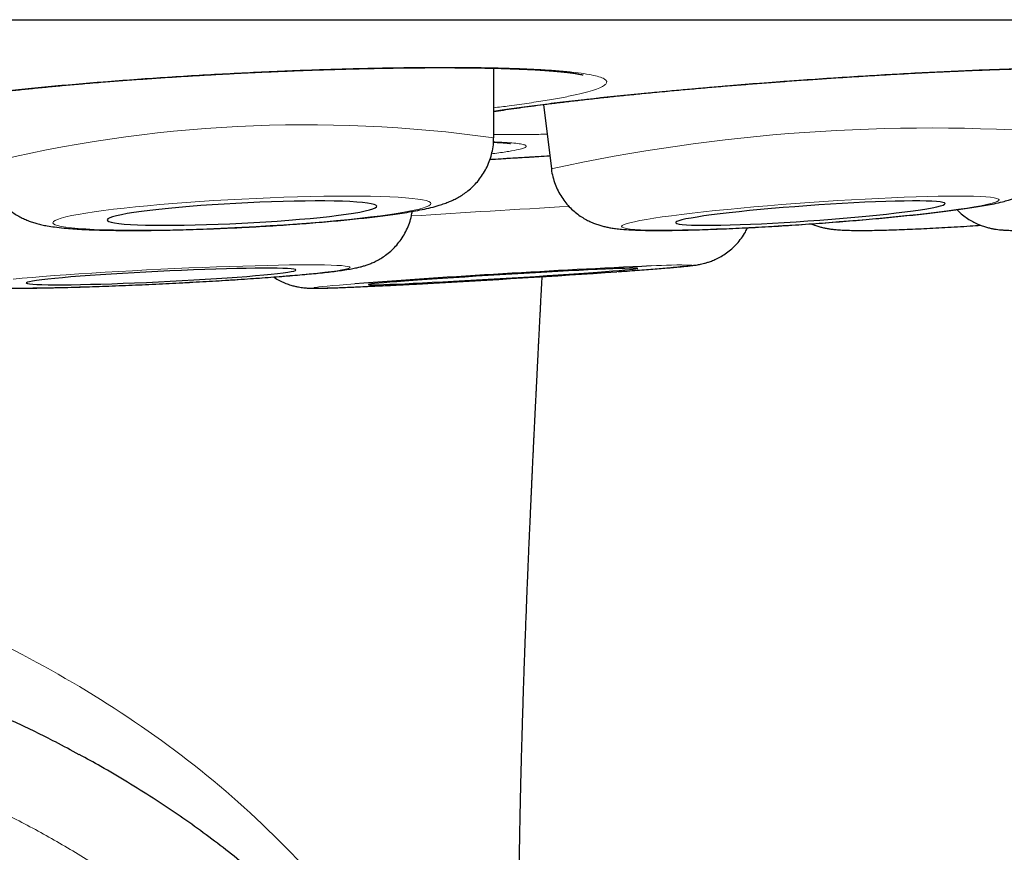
# Model space of a CAD drawing. Header units: millimetres. Extents: x 8 to 960, y 12 to 931.
# Tile 48 of 175: x 568.29 to 572.75, y 445.08 to 448.86. Entities that reach past the tile are written whole.
import ezdxf

# ---------------------------------------------------------------- set-up
doc = ezdxf.new("R2010")
doc.units = ezdxf.units.MM

msp = doc.modelspace()

# ---------------------------------------------------------------- linework, layer by layer
at = {"color": 7, "linetype": 'Continuous', "lineweight": 30}
for p, q in [((545.9754, 448.8604), (579.3103, 448.8604)), ((570.4368, 448.3242), (570.4373, 448.6401)), ((570.6624, 448.4754), (570.6985, 448.1836))]:
    msp.add_line(p, q, dxfattribs=at)
at = {"color": 8, "linetype": 'Continuous', "lineweight": 0, "flags": 128}
for points in [[(569.2941, 447.9183), (569.3582, 447.9218), (569.422, 447.9255), (569.485, 447.9296), (569.547, 447.934), (569.6076, 447.9387), (569.6664, 447.9436), (569.7231, 447.9487), (569.7774, 447.954), (569.829, 447.9594), (569.8776, 447.965), (569.923, 447.9707), (569.9648, 447.9765), (570.0029, 447.9822), (570.0371, 447.988), (570.0671, 447.9938), (570.0927, 447.9995), (570.1139, 448.0051), (570.1305, 448.0105), (570.1424, 448.0158), (570.1496, 448.021), (570.152, 448.0259), (570.1496, 448.0305), (570.1424, 448.0349), (570.1305, 448.039), (570.1139, 448.0428), (570.0927, 448.0463), (570.0671, 448.0493), (570.0371, 448.0521), (570.0029, 448.0544), (569.9648, 448.0563), (569.923, 448.0578), (569.8776, 448.0589), (569.829, 448.0596), (569.7774, 448.0598), (569.7231, 448.0596), (569.6664, 448.0589), (569.6076, 448.0579), (569.547, 448.0564), (569.485, 448.0545), (569.422, 448.0522), (569.3582, 448.0495), (569.2941, 448.0464), (569.23, 448.043), (569.1663, 448.0392), (569.1032, 448.0351), (569.0413, 448.0308), (568.9807, 448.0261), (568.9219, 448.0212), (568.8652, 448.0161), (568.8109, 448.0108), (568.7593, 448.0053), (568.7106, 447.9997), (568.6653, 447.9941), (568.6234, 447.9883), (568.5853, 447.9825), (568.5512, 447.9767), (568.5212, 447.971), (568.4956, 447.9653), (568.4744, 447.9597), (568.4578, 447.9542), (568.4458, 447.9489), (568.4387, 447.9438), (568.4363, 447.9389), (568.4387, 447.9342), (568.4458, 447.9298), (568.4578, 447.9257), (568.4744, 447.922), (568.4956, 447.9185), (568.5212, 447.9154), (568.5512, 447.9127), (568.5853, 447.9104), (568.6234, 447.9085), (568.6653, 447.907), (568.7106, 447.9059), (568.7593, 447.9052), (568.8109, 447.905), (568.8652, 447.9052), (568.9219, 447.9058), (568.9807, 447.9069), (569.0413, 447.9084), (569.1032, 447.9103), (569.1663, 447.9126), (569.23, 447.9153), (569.2941, 447.9183)], [(572.731, 448.043), (572.7283, 448.0464), (572.7209, 448.0495), (572.7088, 448.0522), (572.6919, 448.0545), (572.6705, 448.0564), (572.6447, 448.0579), (572.6145, 448.0589), (572.5802, 448.0596), (572.5419, 448.0598), (572.4999, 448.0596), (572.4545, 448.0589), (572.4057, 448.0578), (572.354, 448.0563), (572.2996, 448.0544), (572.2429, 448.0521), (572.184, 448.0493), (572.1235, 448.0462), (572.0615, 448.0428), (571.9985, 448.039), (571.9348, 448.0349), (571.8707, 448.0305), (571.8067, 448.0259), (571.7431, 448.021), (571.6802, 448.0158), (571.6183, 448.0105), (571.5579, 448.0051), (571.4993, 447.9995), (571.4428, 447.9938), (571.3887, 447.988), (571.3373, 447.9822), (571.2889, 447.9764), (571.2437, 447.9707), (571.2021, 447.965), (571.1643, 447.9594), (571.1304, 447.954), (571.1007, 447.9487), (571.0753, 447.9435), (571.0544, 447.9387), (571.038, 447.934), (571.0264, 447.9296), (571.0195, 447.9255), (571.0173, 447.9218), (571.02, 447.9183), (571.0274, 447.9153), (571.0396, 447.9126), (571.0564, 447.9103), (571.0778, 447.9084), (571.1036, 447.9069), (571.1338, 447.9058), (571.1681, 447.9052), (571.2064, 447.905), (571.2484, 447.9052), (571.2939, 447.9059), (571.3426, 447.907), (571.3943, 447.9085), (571.4487, 447.9104), (571.5055, 447.9127), (571.5643, 447.9154), (571.6249, 447.9185), (571.6868, 447.922), (571.7498, 447.9257), (571.8135, 447.9298), (571.8776, 447.9342), (571.9416, 447.9389), (572.0052, 447.9438), (572.0681, 447.9489), (572.13, 447.9542), (572.1904, 447.9597), (572.249, 447.9653), (572.3055, 447.971), (572.3596, 447.9768), (572.411, 447.9825), (572.4594, 447.9883), (572.5046, 447.9941), (572.5462, 447.9998), (572.584, 448.0053), (572.6179, 448.0108), (572.6476, 448.0161), (572.673, 448.0212), (572.6939, 448.0261), (572.7103, 448.0308), (572.7219, 448.0351), (572.7289, 448.0392), (572.731, 448.043)], [(569.7851, 447.7361), (569.7826, 447.7385), (569.7753, 447.7406), (569.7633, 447.7424), (569.7466, 447.744), (569.7253, 447.7453), (569.6995, 447.7463), (569.6694, 447.747), (569.6352, 447.7475), (569.597, 447.7476), (569.555, 447.7475), (569.5096, 447.747), (569.4609, 447.7463), (569.4092, 447.7452), (569.3548, 447.7439), (569.298, 447.7424), (569.2391, 447.7405), (569.1785, 447.7384), (569.1165, 447.7361), (569.0535, 447.7335), (568.9897, 447.7307), (568.9256, 447.7277), (568.8615, 447.7245), (568.7977, 447.7212), (568.7347, 447.7177), (568.6728, 447.714), (568.6122, 447.7103), (568.5535, 447.7065), (568.4968, 447.7026), (568.4425, 447.6987), (568.391, 447.6947), (568.3424, 447.6908), (568.2971, 447.6869), (568.2554, 447.683)], [(568.2574, 447.642), (568.2993, 447.6421), (568.3447, 447.6426), (568.3935, 447.6433), (568.4452, 447.6443), (568.4995, 447.6456), (568.5563, 447.6472), (568.6152, 447.6491), (568.6758, 447.6512), (568.7378, 447.6535), (568.8009, 447.6561), (568.8646, 447.6589), (568.9287, 447.6619), (568.9929, 447.6651), (569.0566, 447.6684), (569.1196, 447.6719), (569.1816, 447.6755), (569.2421, 447.6793), (569.3009, 447.6831), (569.3575, 447.687), (569.4118, 447.6909), (569.4633, 447.6948), (569.5119, 447.6988), (569.5572, 447.7027), (569.599, 447.7066), (569.637, 447.7104), (569.671, 447.7141), (569.7009, 447.7178), (569.7264, 447.7212), (569.7475, 447.7246), (569.764, 447.7278), (569.7758, 447.7307), (569.7829, 447.7335), (569.7851, 447.7361)], [(569.806, 447.6617), (569.7704, 447.6589), (569.7363, 447.6561), (569.7064, 447.6535), (569.6808, 447.6511), (569.6597, 447.649), (569.6432, 447.6472), (569.6313, 447.6456), (569.6242, 447.6443), (569.6218, 447.6433), (569.6243, 447.6426), (569.6315, 447.6421), (569.6435, 447.642), (569.6601, 447.6421), (569.6814, 447.6426), (569.707, 447.6433), (569.737, 447.6443), (569.7712, 447.6456), (569.8093, 447.6472), (569.8512, 447.6491), (569.8966, 447.6512), (569.9452, 447.6535), (569.9968, 447.6561), (570.0511, 447.6589), (570.1079, 447.6619), (570.1377, 447.6635)]]:
    msp.add_lwpolyline(points, dxfattribs=at)
at = {"color": 7, "linetype": 'Continuous', "lineweight": 30, "flags": 128}
for points in [[(569.2941, 447.9367), (569.3482, 447.9396), (569.4019, 447.9429), (569.4548, 447.9464), (569.5063, 447.9503), (569.5562, 447.9544), (569.6041, 447.9587), (569.6496, 447.9632), (569.6922, 447.9678), (569.7318, 447.9726), (569.7679, 447.9775), (569.8003, 447.9823), (569.8287, 447.9872), (569.853, 447.9921), (569.8729, 447.9968), (569.8882, 448.0015), (569.899, 448.006), (569.9049, 448.0103), (569.9061, 448.0144), (569.9025, 448.0183), (569.8942, 448.0218), (569.8811, 448.0251), (569.8635, 448.028), (569.8414, 448.0306), (569.815, 448.0328), (569.7846, 448.0346), (569.7503, 448.036), (569.7124, 448.0369), (569.6712, 448.0375), (569.6272, 448.0376), (569.5805, 448.0373), (569.5315, 448.0365), (569.4807, 448.0354), (569.4285, 448.0338), (569.3752, 448.0318), (569.3212, 448.0294), (569.2671, 448.0267), (569.2131, 448.0236), (569.1598, 448.0202), (569.1075, 448.0164), (569.0567, 448.0125), (569.0078, 448.0083), (568.9611, 448.0038), (568.917, 447.9993), (568.8759, 447.9945), (568.838, 447.9897), (568.8037, 447.9849), (568.7733, 447.98), (568.7469, 447.9751), (568.7248, 447.9703), (568.7071, 447.9656), (568.6941, 447.961), (568.6857, 447.9566), (568.6821, 447.9524), (568.6833, 447.9484), (568.6893, 447.9447), (568.7, 447.9413), (568.7154, 447.9382), (568.7353, 447.9354), (568.7595, 447.933), (568.788, 447.931), (568.8204, 447.9294), (568.8565, 447.9283), (568.8961, 447.9275), (568.9387, 447.9272), (568.9842, 447.9273), (569.032, 447.9278), (569.0819, 447.9288), (569.1335, 447.9301), (569.1864, 447.9319), (569.24, 447.9341), (569.2941, 447.9367)], [(572.4856, 448.0256), (572.483, 448.0285), (572.4756, 448.031), (572.4635, 448.0331), (572.4468, 448.0349), (572.4256, 448.0362), (572.4002, 448.0371), (572.3705, 448.0375), (572.3371, 448.0376), (572.2999, 448.0372), (572.2595, 448.0364), (572.216, 448.0351), (572.1699, 448.0335), (572.1214, 448.0314), (572.0711, 448.029), (572.0191, 448.0261), (571.9661, 448.023), (571.9123, 448.0195), (571.8582, 448.0158), (571.8042, 448.0117), (571.7508, 448.0075), (571.6984, 448.0031), (571.6473, 447.9984), (571.598, 447.9937), (571.5509, 447.9889), (571.5063, 447.984), (571.4646, 447.9791), (571.4261, 447.9743), (571.391, 447.9695), (571.3598, 447.9648), (571.3326, 447.9602), (571.3096, 447.9558), (571.2911, 447.9517), (571.2771, 447.9477), (571.2678, 447.9441), (571.2632, 447.9407), (571.2634, 447.9377), (571.2684, 447.935), (571.2782, 447.9326), (571.2926, 447.9307), (571.3115, 447.9292), (571.3349, 447.9281), (571.3625, 447.9274), (571.394, 447.9272), (571.4294, 447.9273), (571.4682, 447.9279), (571.5102, 447.929), (571.555, 447.9304), (571.6024, 447.9323), (571.6518, 447.9345), (571.7031, 447.9372), (571.7556, 447.9402), (571.8091, 447.9435), (571.8631, 447.9471), (571.9171, 447.951), (571.9709, 447.9551), (572.0238, 447.9595), (572.0757, 447.964), (572.1259, 447.9687), (572.1741, 447.9735), (572.2201, 447.9783), (572.2633, 447.9832), (572.3034, 447.9881), (572.3402, 447.9929), (572.3734, 447.9977), (572.4026, 448.0023), (572.4277, 448.0068), (572.4485, 448.011), (572.4648, 448.0151), (572.4764, 448.0189), (572.4834, 448.0224), (572.4856, 448.0256)], [(569.5394, 447.7243), (569.5369, 447.7262), (569.5296, 447.7279), (569.5177, 447.7294), (569.501, 447.7306), (569.48, 447.7315), (569.4545, 447.7321), (569.425, 447.7324), (569.3915, 447.7325), (569.3545, 447.7322), (569.314, 447.7316), (569.2706, 447.7308), (569.2244, 447.7297), (569.176, 447.7283), (569.1256, 447.7266), (569.0736, 447.7247), (569.0205, 447.7225), (568.9666, 447.7202), (568.9125, 447.7176), (568.8585, 447.7149), (568.805, 447.712), (568.7524, 447.7089), (568.7012, 447.7058), (568.6518, 447.7026), (568.6046, 447.6993), (568.5599, 447.6959), (568.518, 447.6926), (568.4794, 447.6893), (568.4442, 447.686), (568.4128, 447.6828), (568.3855, 447.6797), (568.3624, 447.6767), (568.3437, 447.6739), (568.3296, 447.6712), (568.3202, 447.6687), (568.3155, 447.6664), (568.3156, 447.6643), (568.3205, 447.6625), (568.3301, 447.6609), (568.3444, 447.6596), (568.3633, 447.6585), (568.3866, 447.6578), (568.4141, 447.6573), (568.4456, 447.6571), (568.4809, 447.6572), (568.5197, 447.6576), (568.5617, 447.6583), (568.6065, 447.6593), (568.6539, 447.6606), (568.7033, 447.6621), (568.7546, 447.6639), (568.8072, 447.666), (568.8607, 447.6682), (568.9148, 447.6707), (568.9689, 447.6733), (569.0227, 447.6762), (569.0758, 447.6791), (569.1277, 447.6822), (569.178, 447.6854), (569.2264, 447.6887), (569.2724, 447.692), (569.3158, 447.6953), (569.3561, 447.6986), (569.393, 447.7019), (569.4263, 447.7052), (569.4557, 447.7083), (569.4809, 447.7114), (569.5018, 447.7143), (569.5182, 447.7171), (569.53, 447.7197), (569.5371, 447.7221), (569.5394, 447.7243)], [(571.0911, 447.7315), (571.0887, 447.7321), (571.0814, 447.7324), (571.0695, 447.7324), (571.053, 447.7322), (571.032, 447.7316), (571.0066, 447.7307), (570.9771, 447.7296), (570.9437, 447.7281), (570.9067, 447.7265), (570.8664, 447.7245), (570.823, 447.7224), (570.7769, 447.72), (570.7285, 447.7174), (570.6781, 447.7147), (570.6262, 447.7118), (570.5731, 447.7087), (570.5193, 447.7056), (570.4652, 447.7023), (570.4112, 447.6991), (570.3577, 447.6957), (570.3052, 447.6924), (570.2541, 447.6891), (570.2047, 447.6858), (570.1574, 447.6826), (570.1127, 447.6795), (570.0708, 447.6765), (570.0322, 447.6737), (569.997, 447.671), (569.9656, 447.6685), (569.9382, 447.6662), (569.9151, 447.6642), (569.8964, 447.6623), (569.8822, 447.6608), (569.8727, 447.6595), (569.868, 447.6585), (569.868, 447.6577), (569.8729, 447.6573), (569.8824, 447.6571), (569.8967, 447.6572), (569.9155, 447.6577), (569.9387, 447.6584), (569.9662, 447.6594), (569.9976, 447.6607), (570.0328, 447.6622), (570.0716, 447.664), (570.1135, 447.6661), (570.1583, 447.6684), (570.2056, 447.6708), (570.255, 447.6735), (570.3062, 447.6763), (570.3587, 447.6793), (570.4122, 447.6824), (570.4662, 447.6856), (570.5203, 447.6889), (570.5741, 447.6922), (570.6272, 447.6955), (570.6791, 447.6988), (570.7294, 447.7021), (570.7778, 447.7054), (570.8238, 447.7085), (570.8671, 447.7116), (570.9074, 447.7145), (570.9444, 447.7173), (570.9777, 447.7198), (571.0071, 447.7222), (571.0324, 447.7244), (571.0533, 447.7264), (571.0698, 447.7281), (571.0816, 447.7295), (571.0887, 447.7307), (571.0911, 447.7315)]]:
    msp.add_lwpolyline(points, dxfattribs=at)
at = {"color": 8, "linetype": 'Continuous', "lineweight": 0}
for centre, radius, start, end in [((569.586, 442.2566), 6.1269, 82.01786, 103.81768), ((572.4202, 440.2726), 8.0962, 85.82381, 102.27835), ((575.3728, 366.2236), 81.9181, 93.214148, 93.716765), ((570.7804, 452.1353), 4.4241, 272.7955, 277.2237), ((571.2822, 445.9059), 1.8412, 88.3039, 94.0522)]:
    msp.add_arc(centre, radius, start, end, dxfattribs=at)
at = {"color": 7, "linetype": 'Continuous', "lineweight": 30}
for centre, radius, start, end in [((573.3584, 399.7534), 48.0398, 92.63231, 94.24074), ((567.1133, 503.6813), 56.0994, 273.09043, 273.96887)]:
    msp.add_arc(centre, radius, start, end, dxfattribs=at)
for points, knots in [([(567.6922, 448.4483), (567.6921, 448.4482), (567.6916, 448.448), (567.6939, 448.449), (567.6992, 448.4509), (567.709, 448.4541), (567.7231, 448.4581), (567.7418, 448.4629), (567.7651, 448.4682), (567.7933, 448.4742), (567.826, 448.4805), (567.8636, 448.4872), (567.9055, 448.4942), (567.9516, 448.5013), (568.0015, 448.5085), (568.0551, 448.5157), (568.1119, 448.523), (568.1719, 448.5302), (568.235, 448.5374), (568.301, 448.5444), (568.3697, 448.5514), (568.4408, 448.5583), (568.5142, 448.565), (568.5821, 448.5709), (568.6392, 448.5756), (568.697, 448.5802), (568.7637, 448.5854), (568.8441, 448.5912), (568.9256, 448.5968), (569.0081, 448.6021), (569.0912, 448.6072), (569.175, 448.612), (569.2591, 448.6164), (569.3432, 448.6206), (569.427, 448.6244), (569.5103, 448.6279), (569.5931, 448.631), (569.6753, 448.6338), (569.7563, 448.6363), (569.836, 448.6383), (569.9138, 448.64), (569.9892, 448.6413), (570.0623, 448.6422), (570.1333, 448.6427), (570.2026, 448.6428), (570.2699, 448.6426), (570.3349, 448.642), (570.3972, 448.641), (570.4567, 448.6397), (570.5128, 448.638), (570.5654, 448.636), (570.6142, 448.6336), (570.6588, 448.631), (570.699, 448.6281), (570.7345, 448.6251), (570.7651, 448.6219), (570.7906, 448.6187), (570.8108, 448.6157), (570.8258, 448.613), (570.836, 448.6108), (570.8414, 448.6095), (570.8437, 448.6087), (570.8431, 448.6089), (570.8431, 448.609)], [0, 0, 0, 0, 0.001073, 0.011571, 0.023216, 0.036, 0.049831, 0.064554, 0.079986, 0.095739, 0.112444, 0.129615, 0.147139, 0.16492, 0.182873, 0.200933, 0.219042, 0.237093, 0.255349, 0.273632, 0.291946, 0.310294, 0.328684, 0.347125, 0.35992, 0.369655, 0.388085, 0.406489, 0.424891, 0.443302, 0.461732, 0.480188, 0.498683, 0.517207, 0.535593, 0.554018, 0.572503, 0.591018, 0.609529, 0.627998, 0.646397, 0.6647, 0.682636, 0.700757, 0.719014, 0.737383, 0.755836, 0.774339, 0.79285, 0.811313, 0.82968, 0.847897, 0.865903, 0.883633, 0.901005, 0.917925, 0.934273, 0.950261, 0.964231, 0.977249, 0.98916, 0.999894, 1, 1, 1, 1]), ([(570.437, 448.4435), (570.4371, 448.4435), (570.4506, 448.4458), (570.4809, 448.4504), (570.5282, 448.4574), (570.5797, 448.4646), (570.6345, 448.4719), (570.6926, 448.4793), (570.7537, 448.4868), (570.8178, 448.4943), (570.8848, 448.5019), (570.9543, 448.5094), (571.0262, 448.5169), (571.1003, 448.5244), (571.167, 448.5308), (571.2227, 448.5361), (571.2791, 448.5413), (571.3461, 448.5473), (571.4268, 448.5543), (571.5086, 448.5612), (571.5912, 448.5678), (571.6746, 448.5743), (571.7585, 448.5806), (571.8428, 448.5867), (571.9269, 448.5925), (572.0107, 448.5981), (572.094, 448.6033), (572.1768, 448.6084), (572.2589, 448.6131), (572.3399, 448.6175), (572.4194, 448.6216), (572.4971, 448.6253), (572.5724, 448.6287), (572.6454, 448.6317), (572.7162, 448.6343), (572.7853, 448.6366), (572.8524, 448.6385), (572.9172, 448.6401), (572.9794, 448.6413), (573.0387, 448.6422), (573.0948, 448.6427), (573.1473, 448.6428), (573.196, 448.6425), (573.2407, 448.6419), (573.281, 448.6409), (573.3167, 448.6397), (573.3476, 448.6381), (573.3736, 448.6364), (573.3942, 448.6347), (573.4095, 448.633), (573.42, 448.6315), (573.4257, 448.6305), (573.4281, 448.63), (573.4275, 448.6301), (573.4274, 448.6301)], [0, 0, 0, 0, 0.000201, 0.020567, 0.041164, 0.06191, 0.082739, 0.10359, 0.124382, 0.145365, 0.166368, 0.187394, 0.208453, 0.229553, 0.250706, 0.263951, 0.275105, 0.296229, 0.31732, 0.338407, 0.359502, 0.380618, 0.401763, 0.422951, 0.444172, 0.465235, 0.486344, 0.50752, 0.528732, 0.549941, 0.571106, 0.592192, 0.613175, 0.633747, 0.654522, 0.675455, 0.696522, 0.717692, 0.738928, 0.760187, 0.781406, 0.802532, 0.823508, 0.844271, 0.864748, 0.884855, 0.904487, 0.923512, 0.942185, 0.958486, 0.973621, 0.987354, 0.999563, 1, 1, 1, 1]), ([(570.6986, 448.1836), (570.6986, 448.183), (570.6994, 448.1706), (570.7049, 448.1471), (570.7149, 448.114), (570.7286, 448.0831), (570.7451, 448.0546), (570.764, 448.0289), (570.7847, 448.006), (570.8067, 447.986), (570.8293, 447.9691), (570.8518, 447.9552), (570.8737, 447.944), (570.8944, 447.9352), (570.914, 447.9284), (570.9327, 447.923), (570.9511, 447.9187), (570.9704, 447.9151), (570.9925, 447.9119), (571.0225, 447.9087), (571.0576, 447.9063), (571.0975, 447.9048), (571.1365, 447.904), (571.1782, 447.9037), (571.2231, 447.9039), (571.27, 447.9045), (571.3191, 447.9055), (571.3703, 447.907), (571.4236, 447.9088), (571.4788, 447.9109), (571.5356, 447.9135), (571.5939, 447.9163), (571.6534, 447.9195), (571.7139, 447.923), (571.7752, 447.9268), (571.8368, 447.9309), (571.8986, 447.9352), (571.9603, 447.9398), (572.0215, 447.9446), (572.0821, 447.9496), (572.1418, 447.9547), (572.2002, 447.96), (572.2572, 447.9655), (572.3124, 447.971), (572.3657, 447.9767), (572.4169, 447.9824), (572.4658, 447.9882), (572.5123, 447.994), (572.5562, 447.9999), (572.5976, 448.0059), (572.6367, 448.012), (572.6738, 448.0184), (572.7105, 448.0255), (572.7427, 448.0329), (572.77, 448.0404), (572.7914, 448.0473), (572.8101, 448.0543), (572.8291, 448.0625), (572.8488, 448.0725), (572.8694, 448.0847), (572.8907, 448.0998), (572.9124, 448.1181), (572.9337, 448.1397), (572.9535, 448.1646), (572.9712, 448.1922), (572.986, 448.2221), (572.9975, 448.2538), (573.0054, 448.2868), (573.0097, 448.3181), (573.0096, 448.3383), (573.0095, 448.3471)], [0, 0, 0, 0, 0.000511, 0.011331, 0.021872, 0.032157, 0.0422, 0.052004, 0.061565, 0.070864, 0.07987, 0.088547, 0.096898, 0.105026, 0.113169, 0.121601, 0.130743, 0.141215, 0.154007, 0.171153, 0.198924, 0.219841, 0.239534, 0.260304, 0.280274, 0.299785, 0.319012, 0.338051, 0.35696, 0.375776, 0.394523, 0.41322, 0.43188, 0.450512, 0.469125, 0.487726, 0.506321, 0.524914, 0.543511, 0.562116, 0.580735, 0.599376, 0.618045, 0.636754, 0.655514, 0.674344, 0.693266, 0.712315, 0.731542, 0.751029, 0.770913, 0.791453, 0.81321, 0.837759, 0.85475, 0.86608, 0.876224, 0.885393, 0.894129, 0.902814, 0.911692, 0.920966, 0.930632, 0.940583, 0.950713, 0.96095, 0.971253, 0.981594, 0.99196, 1, 1, 1, 1]), ([(572.54, 447.9978), (572.5426, 447.995), (572.552, 447.985), (572.57, 447.9703), (572.5931, 447.954), (572.6164, 447.9408), (572.6387, 447.9304), (572.6595, 447.9227), (572.6783, 447.917), (572.6953, 447.9129), (572.7109, 447.91), (572.7256, 447.9079), (572.7404, 447.9063), (572.7569, 447.9051), (572.7791, 447.9041), (572.8058, 447.9037), (572.8378, 447.9039), (572.8712, 447.9045), (572.9077, 447.9057), (572.9478, 447.9072), (572.9902, 447.9091), (573.0351, 447.9114), (573.0826, 447.914), (573.1324, 447.9169), (573.1845, 447.9202), (573.2386, 447.9237), (573.2945, 447.9276), (573.3519, 447.9317), (573.4107, 447.936), (573.4705, 447.9406), (573.5311, 447.9454), (573.5921, 447.9503), (573.6534, 447.9555), (573.7145, 447.9607), (573.7753, 447.9661), (573.8353, 447.9715), (573.8945, 447.9771), (573.9523, 447.9826), (574.0087, 447.9882), (574.0634, 447.9937), (574.116, 447.9992), (574.1664, 448.0047), (574.2144, 448.01), (574.2598, 448.0153), (574.3025, 448.0205), (574.3423, 448.0255), (574.3792, 448.0304), (574.4134, 448.0353), (574.4453, 448.0402), (574.4762, 448.0455), (574.5016, 448.0505), (574.523, 448.0556), (574.5389, 448.0599), (574.5538, 448.0646), (574.5698, 448.0704), (574.5871, 448.0778), (574.6062, 448.0873), (574.6271, 448.0996), (574.6492, 448.1154), (574.6716, 448.1347), (574.6932, 448.1574), (574.7128, 448.1831), (574.73, 448.2114), (574.744, 448.2418), (574.7548, 448.2738), (574.7617, 448.307), (574.7651, 448.3368), (574.7643, 448.3554), (574.764, 448.3627)], [0, 0, 0, 0, 0.003591, 0.013082, 0.022239, 0.03099, 0.03924, 0.046939, 0.054184, 0.061255, 0.068534, 0.076398, 0.085475, 0.0967, 0.111922, 0.137118, 0.158681, 0.178962, 0.200387, 0.220975, 0.241114, 0.26099, 0.280697, 0.300292, 0.319806, 0.339263, 0.358678, 0.378061, 0.397421, 0.416763, 0.436094, 0.455417, 0.474736, 0.494054, 0.513374, 0.532699, 0.552032, 0.571378, 0.590742, 0.610129, 0.629547, 0.649006, 0.668521, 0.688111, 0.707805, 0.727648, 0.747714, 0.768135, 0.789167, 0.811409, 0.836796, 0.850637, 0.86038, 0.869036, 0.876925, 0.884616, 0.892393, 0.900708, 0.909759, 0.919443, 0.929537, 0.939882, 0.950385, 0.960988, 0.971655, 0.982365, 0.993101, 1, 1, 1, 1]), ([(569.2941, 447.9175), (569.305, 447.9181), (569.3366, 447.9197), (569.3889, 447.9226), (569.4506, 447.9264), (569.5115, 447.9305), (569.5715, 447.9349), (569.6303, 447.9395), (569.6877, 447.9443), (569.7433, 447.9494), (569.7971, 447.9547), (569.8487, 447.9602), (569.8982, 447.9659), (569.9454, 447.9718), (569.9902, 447.9779), (570.0329, 447.9843), (570.0736, 447.9912), (570.1135, 447.9987), (570.1518, 448.0073), (570.1848, 448.0162), (570.2126, 448.0252), (570.2348, 448.0338), (570.2559, 448.0433), (570.2771, 448.0544), (570.2986, 448.0677), (570.3204, 448.0836), (570.3421, 448.1027), (570.3632, 448.1249), (570.3827, 448.1501), (570.4, 448.1781), (570.4144, 448.2083), (570.4256, 448.2403), (570.4332, 448.2748), (570.4369, 448.303), (570.4364, 448.3199), (570.4363, 448.3241)], [0, 0, 0, 0, 0.01977, 0.057355, 0.094956, 0.13258, 0.170245, 0.207968, 0.245772, 0.283684, 0.32174, 0.359987, 0.398492, 0.437353, 0.476719, 0.516832, 0.558114, 0.601404, 0.648679, 0.694328, 0.722822, 0.746344, 0.76737, 0.786964, 0.806054, 0.825154, 0.844628, 0.864625, 0.885061, 0.905791, 0.926697, 0.947705, 0.968769, 0.99217, 1, 1, 1, 1]), ([(570.4358, 448.3045), (570.4413, 448.3042), (570.456, 448.3036), (570.4751, 448.3023), (570.4922, 448.301), (570.5038, 448.2998), (570.5102, 448.2989), (570.513, 448.2984), (570.5125, 448.2986), (570.5124, 448.2986)], [0, 0, 0, 0, 0.123919, 0.329781, 0.529388, 0.695874, 0.846177, 0.97799, 1, 1, 1, 1]), ([(568.1232, 448.2062), (568.1237, 448.2004), (568.1252, 448.1829), (568.132, 448.1546), (568.1431, 448.122), (568.1576, 448.0917), (568.1746, 448.064), (568.1939, 448.0389), (568.2148, 448.0168), (568.2367, 447.9976), (568.259, 447.9814), (568.281, 447.968), (568.3025, 447.957), (568.3234, 447.9481), (568.3439, 447.9408), (568.3648, 447.9346), (568.3872, 447.9291), (568.4137, 447.9239), (568.4465, 447.9189), (568.4844, 447.9147), (568.5253, 447.9113), (568.5673, 447.9087), (568.6118, 447.9067), (568.6594, 447.9053), (568.7088, 447.9043), (568.76, 447.9038), (568.8132, 447.9037), (568.8682, 447.904), (568.925, 447.9048), (568.9832, 447.9059), (569.0428, 447.9074), (569.1034, 447.9093), (569.1648, 447.9116), (569.2256, 447.9142), (569.2688, 447.9162), (569.2913, 447.9174), (569.2941, 447.9175)], [0, 0, 0, 0, 0.010759, 0.032619, 0.053957, 0.074817, 0.095226, 0.115191, 0.134704, 0.153741, 0.172294, 0.190435, 0.208416, 0.226676, 0.245771, 0.266641, 0.29065, 0.320097, 0.359899, 0.408885, 0.451755, 0.492035, 0.534483, 0.575257, 0.61504, 0.654199, 0.692939, 0.731384, 0.769617, 0.807694, 0.845656, 0.883533, 0.92135, 0.959125, 0.994883, 1, 1, 1, 1]), ([(570.4201, 448.2265), (570.4368, 448.2275), (570.4822, 448.2303), (570.5559, 448.2346), (570.6296, 448.239), (570.6745, 448.2416), (570.6912, 448.2426)], [0, 0, 0, 0, 0.185015, 0.500159, 0.814109, 1, 1, 1, 1]), ([(567.7565, 447.9227), (567.7578, 447.9123), (567.7605, 447.8903), (567.7695, 447.858), (567.7819, 447.8266), (567.7973, 447.7975), (567.8152, 447.7709), (567.8352, 447.7472), (567.8567, 447.7263), (567.8792, 447.7084), (567.9018, 447.6935), (567.9238, 447.6815), (567.9446, 447.6722), (567.9638, 447.6652), (567.9813, 447.6599), (567.9975, 447.6559), (568.0131, 447.6528), (568.029, 447.6502), (568.0469, 447.648), (568.0711, 447.6457), (568.1, 447.644), (568.1342, 447.6427), (568.1691, 447.6419), (568.2071, 447.6415), (568.2485, 447.6414), (568.2922, 447.6416), (568.3383, 447.642), (568.3868, 447.6428), (568.4377, 447.6438), (568.4907, 447.6451), (568.5457, 447.6466), (568.6023, 447.6484), (568.6605, 447.6504), (568.7199, 447.6526), (568.7802, 447.655), (568.8412, 447.6576), (568.9026, 447.6604), (568.9641, 447.6634), (569.0254, 447.6665), (569.0862, 447.6698), (569.1463, 447.6732), (569.2054, 447.6767), (569.2632, 447.6803), (569.3194, 447.684), (569.3738, 447.6878), (569.4261, 447.6916), (569.4762, 447.6955), (569.5239, 447.6993), (569.5689, 447.7032), (569.6112, 447.7072), (569.6508, 447.7111), (569.6876, 447.7151), (569.7219, 447.7192), (569.7546, 447.7236), (569.7833, 447.7281), (569.808, 447.7328), (569.828, 447.7373), (569.8457, 447.7421), (569.8621, 447.7474), (569.8796, 447.7539), (569.8986, 447.7624), (569.9193, 447.7733), (569.9414, 447.7873), (569.9641, 447.8047), (569.9866, 447.8257), (570.0076, 447.8499), (570.0263, 447.8769), (570.0423, 447.9062), (570.0549, 447.9374), (570.0633, 447.9656), (570.0659, 447.9834), (570.0668, 447.9901)], [0, 0, 0, 0, 0.009616, 0.020134, 0.030385, 0.040381, 0.050126, 0.059616, 0.068834, 0.077745, 0.086292, 0.094397, 0.102029, 0.109285, 0.116426, 0.123791, 0.131759, 0.140936, 0.152248, 0.167543, 0.192859, 0.213613, 0.233136, 0.253751, 0.273565, 0.29294, 0.312054, 0.331, 0.349831, 0.368581, 0.387272, 0.40592, 0.424536, 0.443128, 0.461702, 0.480265, 0.49882, 0.517372, 0.535924, 0.554479, 0.57304, 0.591613, 0.610201, 0.62881, 0.647447, 0.666123, 0.684849, 0.703643, 0.722529, 0.741545, 0.76075, 0.780243, 0.800209, 0.821033, 0.843732, 0.861204, 0.875001, 0.884231, 0.892532, 0.900321, 0.908037, 0.91599, 0.924506, 0.933636, 0.943226, 0.953104, 0.963158, 0.973324, 0.983558, 0.993837, 1, 1, 1, 1]), ([(571.8775, 447.9338), (571.8829, 447.9316), (571.895, 447.9267), (571.9125, 447.9213), (571.9302, 447.9168), (571.947, 447.9133), (571.964, 447.9106), (571.9827, 447.9083), (572.0064, 447.9062), (572.0349, 447.9048), (572.0684, 447.9039), (572.1047, 447.9037), (572.1435, 447.9039), (572.1857, 447.9047), (572.2299, 447.9059), (572.2764, 447.9074), (572.3251, 447.9093), (572.3761, 447.9116), (572.4292, 447.9143), (572.4843, 447.9172), (572.541, 447.9205), (572.5955, 447.9239), (572.6316, 447.9263), (572.6478, 447.9273)], [0, 0, 0, 0, 0.018263, 0.040636, 0.063521, 0.0879, 0.115439, 0.148575, 0.191835, 0.257648, 0.321767, 0.381345, 0.444362, 0.5042, 0.562373, 0.619584, 0.676182, 0.732366, 0.78826, 0.843943, 0.899473, 0.954888, 1, 1, 1, 1]), ([(571.0015, 447.7168), (571.0114, 447.7175), (571.0376, 447.7193), (571.0772, 447.7222), (571.1203, 447.7254), (571.1603, 447.7284), (571.1972, 447.7314), (571.2308, 447.7341), (571.2611, 447.7367), (571.2881, 447.7392), (571.3125, 447.7416), (571.332, 447.7438), (571.3475, 447.7458), (571.3596, 447.7476), (571.3705, 447.7495), (571.3812, 447.7517), (571.3937, 447.7547), (571.4085, 447.759), (571.426, 447.7651), (571.4467, 447.7738), (571.4699, 447.7859), (571.4942, 447.8017), (571.5182, 447.8209), (571.541, 447.8432), (571.5615, 447.8686), (571.5778, 447.893), (571.5857, 447.9095), (571.5888, 447.9161)], [0, 0, 0, 0, 0.036282, 0.096204, 0.156237, 0.216426, 0.276839, 0.33759, 0.398875, 0.461073, 0.525016, 0.593009, 0.641201, 0.676332, 0.698276, 0.717918, 0.736181, 0.754339, 0.77402, 0.796969, 0.823549, 0.85249, 0.882813, 0.91413, 0.946135, 0.978595, 1, 1, 1, 1]), ([(569.4381, 447.693), (569.441, 447.6909), (569.4513, 447.6837), (569.47, 447.6738), (569.493, 447.6634), (569.5146, 447.6558), (569.5338, 447.6506), (569.5502, 447.6471), (569.564, 447.6449), (569.5757, 447.6435), (569.5861, 447.6426), (569.5959, 447.642), (569.6063, 447.6416), (569.6194, 447.6414), (569.6362, 447.6414), (569.6579, 447.6418), (569.6837, 447.6424), (569.7131, 447.6433), (569.7463, 447.6445), (569.7824, 447.646), (569.8216, 447.6477), (569.8637, 447.6496), (569.9087, 447.6517), (569.9564, 447.654), (569.9979, 447.6561), (570.0242, 447.6575), (570.0329, 447.6579)], [0, 0, 0, 0, 0.010851, 0.038516, 0.064623, 0.088626, 0.109952, 0.128702, 0.145929, 0.163145, 0.18168, 0.203264, 0.230539, 0.268246, 0.329892, 0.397212, 0.460977, 0.528478, 0.593384, 0.657054, 0.720059, 0.782665, 0.845013, 0.907188, 0.96924, 1, 1, 1, 1]), ([(570.5524, 444.9507), (570.5524, 444.9562), (570.5526, 444.9721), (570.5529, 444.9962), (570.5533, 445.0219), (570.5536, 445.0432), (570.5539, 445.0606), (570.5542, 445.0811), (570.5546, 445.1059), (570.5551, 445.1353), (570.5556, 445.1633), (570.556, 445.1884), (570.5564, 445.2104), (570.5568, 445.2317), (570.5573, 445.2533), (570.5577, 445.2767), (570.5583, 445.3033), (570.5589, 445.3317), (570.5596, 445.3605), (570.5602, 445.3875), (570.5608, 445.4139), (570.5615, 445.4412), (570.5622, 445.4702), (570.563, 445.4998), (570.5638, 445.529), (570.5646, 445.5615), (570.5657, 445.5984), (570.5669, 445.641), (570.5682, 445.6848), (570.5696, 445.7294), (570.5709, 445.7733), (570.5722, 445.813), (570.5734, 445.8496), (570.5746, 445.8848), (570.5759, 445.9222), (570.5772, 445.9599), (570.5785, 445.9957), (570.5797, 446.03), (570.581, 446.0642), (570.5824, 446.1006), (570.5839, 446.1396), (570.5855, 446.181), (570.5871, 446.2229), (570.5887, 446.2634), (570.5902, 446.2994), (570.5915, 446.3316), (570.5927, 446.3611), (570.594, 446.3925), (570.5954, 446.4246), (570.5968, 446.4574), (570.5981, 446.4885), (570.5994, 446.5179), (570.6006, 446.5444), (570.6017, 446.5698), (570.6029, 446.5963), (570.6042, 446.6254), (570.6056, 446.6565), (570.6069, 446.6856), (570.6081, 446.7111), (570.609, 446.732), (570.6099, 446.7508), (570.6107, 446.7687), (570.6115, 446.7859), (570.6124, 446.8039), (570.6133, 446.8228), (570.6142, 446.8435), (570.6153, 446.8657), (570.6163, 446.8881), (570.6173, 446.9087), (570.6182, 446.9266), (570.6189, 446.9416), (570.6195, 446.9543), (570.6201, 446.966), (570.6208, 446.9808), (570.6218, 447.0009), (570.6231, 447.0277), (570.6245, 447.0579), (570.6261, 447.0892), (570.6275, 447.1191), (570.6289, 447.1467), (570.6302, 447.1718), (570.6314, 447.1968), (570.6328, 447.2239), (570.6343, 447.2543), (570.6358, 447.2855), (570.6373, 447.3152), (570.6387, 447.3419), (570.6399, 447.3654), (570.641, 447.387), (570.6421, 447.4082), (570.6432, 447.4306), (570.6444, 447.4546), (570.6457, 447.4793), (570.6469, 447.5034), (570.6481, 447.5256), (570.6491, 447.5453), (570.65, 447.5638), (570.6511, 447.5834), (570.6522, 447.6059), (570.6536, 447.6321), (570.655, 447.6601), (570.6561, 447.6811), (570.6567, 447.6923), (570.6568, 447.6939)], [0, 0, 0, 0, 0.006572, 0.018946, 0.0299, 0.039441, 0.047738, 0.055928, 0.069012, 0.082357, 0.09519, 0.105605, 0.115037, 0.123666, 0.132798, 0.142691, 0.153345, 0.166426, 0.178487, 0.189492, 0.199981, 0.211274, 0.223205, 0.235637, 0.2475, 0.258713, 0.27503, 0.292018, 0.309596, 0.327172, 0.344528, 0.360999, 0.373458, 0.386852, 0.401446, 0.416287, 0.429767, 0.441915, 0.454861, 0.468084, 0.482449, 0.498092, 0.513672, 0.528313, 0.542199, 0.552681, 0.562996, 0.573847, 0.586256, 0.597103, 0.608598, 0.618982, 0.627985, 0.636317, 0.64546, 0.655514, 0.666478, 0.677542, 0.6854, 0.692513, 0.698881, 0.704554, 0.710639, 0.716375, 0.722715, 0.729659, 0.737207, 0.745029, 0.752033, 0.757808, 0.76278, 0.766949, 0.770422, 0.774377, 0.781503, 0.790306, 0.800725, 0.811048, 0.820909, 0.829794, 0.837712, 0.845151, 0.853838, 0.863772, 0.874192, 0.88362, 0.892019, 0.899392, 0.905799, 0.912299, 0.919279, 0.926737, 0.934675, 0.942261, 0.949093, 0.955129, 0.960403, 0.966031, 0.972985, 0.980954, 0.989924, 0.99849, 1, 1, 1, 1]), ([(570.0329, 447.6579), (570.0417, 447.6584), (570.0678, 447.6597), (570.1023, 447.6615), (570.1285, 447.663), (570.1359, 447.6634)], [0, 0, 0, 0, 0.265525, 0.792244, 1, 1, 1, 1]), ([(568.5555, 445.5243), (568.5197, 445.5437), (568.4243, 445.5957), (568.2654, 445.6726), (568.0873, 445.7528), (567.9147, 445.8242), (567.6925, 445.9095), (567.4102, 446.0061), (567.066, 446.1071), (566.752, 446.1857), (566.4706, 446.2475), (566.2226, 446.2956), (566.042, 446.3278), (565.9439, 446.3428), (565.9291, 446.345)], [0, 0, 0, 0, 0.044001, 0.117482, 0.191059, 0.25547, 0.319881, 0.449034, 0.57904, 0.709263, 0.800705, 0.892149, 0.983763, 1, 1, 1, 1]), ([(570.4101, 443.4718), (570.3961, 443.5102), (570.3679, 443.587), (570.3207, 443.7), (570.2706, 443.81), (570.2172, 443.9164), (570.1608, 444.0199), (570.1007, 444.1216), (570.0368, 444.2217), (569.9693, 444.3199), (569.8982, 444.416), (569.8239, 444.5098), (569.7465, 444.6008), (569.6661, 444.6891), (569.5824, 444.7752), (569.495, 444.8596), (569.4034, 444.9426), (569.3079, 445.0239), (569.2086, 445.1034), (569.1058, 445.1806), (568.9998, 445.2554), (568.8894, 445.3288), (568.7741, 445.4009), (568.6624, 445.4669), (568.5888, 445.507), (568.556, 445.5249)], [0, 0, 0, 0, 0.043899, 0.087802, 0.131201, 0.173101, 0.21484, 0.256765, 0.298834, 0.341006, 0.38324, 0.42548, 0.467679, 0.509598, 0.551656, 0.594419, 0.637853, 0.681938, 0.72664, 0.771906, 0.817419, 0.863272, 0.911591, 0.960699, 1, 1, 1, 1])]:
    msp.add_open_spline(points, degree=3, knots=knots, dxfattribs=at)
at = {"color": 8, "linetype": 'Continuous', "lineweight": 0}
for points, knots in [([(568.6365, 448.5762), (568.6807, 448.5797), (568.7692, 448.5867), (568.9068, 448.5964), (569.0466, 448.6054), (569.188, 448.6136), (569.3299, 448.6208), (569.4715, 448.6272), (569.6117, 448.6326), (569.7493, 448.637), (569.8834, 448.6404), (570.0133, 448.6427), (570.138, 448.6439), (570.2564, 448.6441), (570.3676, 448.6431), (570.4711, 448.6411), (570.5663, 448.638), (570.6521, 448.6339), (570.7278, 448.6288), (570.7934, 448.6227), (570.8482, 448.6156), (570.8918, 448.6077), (570.9235, 448.599), (570.9436, 448.5895), (570.9519, 448.5793), (570.9484, 448.5684), (570.9326, 448.5571), (570.905, 448.5452), (570.8659, 448.533), (570.8156, 448.5205), (570.754, 448.5078), (570.6819, 448.4949), (570.5996, 448.4821), (570.5182, 448.4705), (570.4606, 448.4634), (570.437, 448.4605)], [0, 0, 0, 0, 0.03053, 0.061169, 0.091808, 0.122339, 0.152869, 0.183508, 0.214147, 0.244677, 0.275207, 0.305846, 0.336486, 0.367016, 0.397546, 0.428185, 0.458824, 0.489354, 0.519884, 0.550523, 0.581163, 0.611693, 0.642223, 0.672862, 0.703501, 0.734031, 0.764561, 0.7952, 0.82584, 0.85637, 0.8869, 0.917539, 0.948178, 0.978708, 1, 1, 1, 1]), ([(571.2199, 448.5363), (571.2641, 448.5404), (571.3528, 448.5485), (571.4906, 448.5602), (571.6304, 448.5715), (571.7717, 448.5821), (571.9134, 448.5921), (572.0548, 448.6014), (572.1946, 448.61), (572.3318, 448.6177), (572.4654, 448.6244), (572.5946, 448.6303), (572.7186, 448.6351), (572.8362, 448.639), (572.9466, 448.6418), (573.0492, 448.6435), (573.1433, 448.6441), (573.2281, 448.6437), (573.3028, 448.6421), (573.3672, 448.6395), (573.4209, 448.6359), (573.4633, 448.6312), (573.494, 448.6255), (573.5129, 448.6189), (573.5201, 448.6114), (573.5153, 448.603), (573.4984, 448.5938), (573.4697, 448.5839), (573.4296, 448.5734), (573.3783, 448.5622), (573.3157, 448.5506), (573.2427, 448.5385), (573.1595, 448.5261), (573.081, 448.5153), (573.0269, 448.5085), (573.0069, 448.506)], [0, 0, 0, 0, 0.030634, 0.061377, 0.092121, 0.122755, 0.153389, 0.184132, 0.214876, 0.24551, 0.276144, 0.306887, 0.337631, 0.368265, 0.398899, 0.429642, 0.460386, 0.49102, 0.521654, 0.552397, 0.58314, 0.613774, 0.644408, 0.675152, 0.705895, 0.736529, 0.767163, 0.797907, 0.82865, 0.859284, 0.889918, 0.920662, 0.951405, 0.982039, 1, 1, 1, 1]), ([(568.1086, 448.3414), (568.0862, 448.3418), (568.0295, 448.343), (567.9483, 448.3461), (567.8646, 448.3504), (567.7912, 448.3558), (567.7284, 448.3621), (567.6765, 448.3694), (567.6358, 448.3775), (567.6067, 448.3864), (567.5896, 448.3961), (567.5844, 448.4065), (567.5911, 448.4175), (567.6095, 448.429), (567.6401, 448.4409), (567.6822, 448.4532), (567.7354, 448.4658), (567.7994, 448.4785), (567.8741, 448.4914), (567.9587, 448.5042), (568.0525, 448.517), (568.1548, 448.5296), (568.2652, 448.5419), (568.3829, 448.5538), (568.5064, 448.5654), (568.5932, 448.5726), (568.6365, 448.5762)], [0, 0, 0, 0, 0.027638, 0.069989, 0.112339, 0.154539, 0.196738, 0.239089, 0.281439, 0.323639, 0.365839, 0.408189, 0.45054, 0.492739, 0.534939, 0.57729, 0.61964, 0.66184, 0.704039, 0.74639, 0.78874, 0.83094, 0.87313, 0.91547, 0.95781, 1, 1, 1, 1]), ([(570.437, 448.4448), (570.4429, 448.4457), (570.4738, 448.4507), (570.5394, 448.4601), (570.6333, 448.4728), (570.7365, 448.4856), (570.8474, 448.4985), (570.9656, 448.5113), (571.0896, 448.524), (571.1765, 448.5322), (571.2199, 448.5363)], [0, 0, 0, 0, 0.03297, 0.171351, 0.309731, 0.447619, 0.585468, 0.723809, 0.862151, 1, 1, 1, 1]), ([(570.679, 448.3406), (570.6538, 448.3402), (570.5947, 448.3393), (570.5133, 448.339), (570.4616, 448.3396), (570.4368, 448.3399)], [0, 0, 0, 0, 0.278256, 0.653833, 1, 1, 1, 1]), ([(570.4359, 448.3056), (570.4444, 448.3053), (570.4731, 448.3043), (570.5102, 448.3019), (570.5473, 448.2984), (570.572, 448.2942), (570.5848, 448.2894), (570.5856, 448.284), (570.5746, 448.278), (570.5501, 448.271), (570.5071, 448.2627), (570.4638, 448.256), (570.4324, 448.252), (570.4274, 448.2514)], [0, 0, 0, 0, 0.041848, 0.140466, 0.239084, 0.337351, 0.435618, 0.534236, 0.632855, 0.731122, 0.853977, 0.976833, 1, 1, 1, 1]), ([(570.4201, 448.2266), (570.4281, 448.2271), (570.4832, 448.2304), (570.5741, 448.2358), (570.656, 448.2406), (570.6912, 448.2427)], [0, 0, 0, 0, 0.088263, 0.608441, 1, 1, 1, 1]), ([(570.5232, 443.1646), (570.4737, 443.3566), (570.3749, 443.7404), (570.1249, 444.2824), (569.7961, 444.7788), (569.3954, 445.2196), (568.936, 445.5986), (568.4332, 445.917), (567.8991, 446.1791), (567.2325, 446.4325), (566.4278, 446.6482), (565.4896, 446.8051), (564.543, 446.8999), (563.5934, 446.9496), (562.9597, 446.9584), (562.6429, 446.9584), (562.6429, 446.9584)], [0, 0, 0, 0, 0.062509, 0.12494, 0.187376, 0.249869, 0.312328, 0.37485, 0.437357, 0.499864, 0.599758, 0.699823, 0.79994, 0.899967, 0.999997, 1, 1, 1, 1]), ([(562.6429, 446.1536), (562.8126, 446.1529), (563.152, 446.1516), (563.6613, 446.1396), (564.1704, 446.1184), (564.6235, 446.0891), (565.0202, 446.0545), (565.3608, 446.0178), (565.7009, 445.9734), (566.0403, 445.9204), (566.3785, 445.8575), (566.7105, 445.7848), (567.0358, 445.7017), (567.319, 445.6172), (567.5647, 445.5338), (567.7737, 445.4552), (567.98, 445.3692), (568.1831, 445.2752), (568.3821, 445.1724), (568.578, 445.059), (568.7695, 444.9341), (568.955, 444.7968), (569.1272, 444.6508), (569.2843, 444.4967), (569.4114, 444.3526), (569.5146, 444.219), (569.5975, 444.0989), (569.678, 443.9674), (569.754, 443.8243), (569.8242, 443.6686), (569.8854, 443.509), (569.9182, 443.4001), (569.9347, 443.3456)], [0, 0, 0, 0, 0.060652, 0.121304, 0.182146, 0.242987, 0.283975, 0.324968, 0.365955, 0.407177, 0.448407, 0.489624, 0.529352, 0.569076, 0.595769, 0.622468, 0.649157, 0.675862, 0.70258, 0.729277, 0.756752, 0.784251, 0.811707, 0.837412, 0.863114, 0.880735, 0.898371, 0.915991, 0.93682, 0.95765, 0.978824, 1, 1, 1, 1])]:
    msp.add_open_spline(points, degree=3, knots=knots, dxfattribs=at)

doc.saveas('drawing.dxf')
